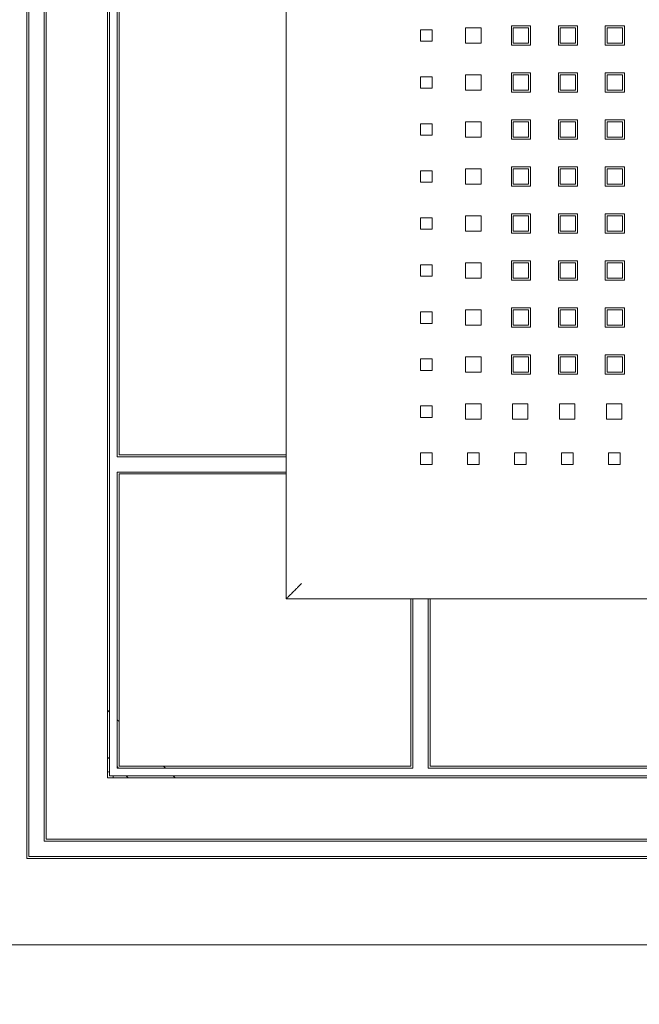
# Model space of a CAD drawing. Header units: millimetres. Extents: x -5941 to 19721, y -9230 to 6433.
# Tile 95 of 204: x 5840 to 5856, y -3952 to -3926. Entities that reach past the tile are written whole.
import ezdxf

# ---------------------------------------------------------------- set-up
doc = ezdxf.new("R2010")
doc.units = ezdxf.units.MM
doc.layers.add('A_wymiary', color=55, linetype='Continuous')
doc.layers.add('GL-urzadzenia', color=6, linetype='Continuous', lineweight=20)
doc.styles.add('ARIAL', font='arial.ttf', dxfattribs={"width": 0.8})
doc.dimstyles.new('100', dxfattribs={"dimscale": 100, "dimtxt": 0.18, "dimasz": 0.013, "dimexe": 0.2, "dimexo": 0, "dimgap": 0.06, "dimtad": 1, "dimdec": 1, "dimrnd": 0.5, "dimzin": 12, "dimdsep": 46, "dimtxsty": 'ARIAL', "dimblk": 'wymiar', "dimcen": 0, "dimdle": 0.2, "dimse1": 1, "dimse2": 1, "dimclrd": 256, "dimclre": 40, "dimclrt": 3, "dimaunit": 1, "dimadec": 0, "dimazin": 0, "dimtfac": 0.4, "dimtdec": 1, "dimtix": 1, "dimtmove": 2, "dimatfit": 3, "dimldrblk": 'wymiar', "dimfxl": 0, "dimtvp": 0.88, "dimtolj": 1, "dimtzin": 12, "dimarcsym": 0})

# ---------------------------------------------------------------- blocks, each defined once
blk = doc.blocks.new('wymiar')
at = {"color": 0, "ltscale": 100}
blk.add_line((0, -6.5), (0, 6.5), dxfattribs=at)
at = {"color": 0, "ltscale": 100, "const_width": 0.5}
blk.add_lwpolyline([(-3.25, -3.25), (3.25, 3.25)], dxfattribs=at)
blk = doc.blocks.new('*D112')
at = {"layer": 'A_wymiary', "lineweight": -2}
blk.add_line((5653.332, -4018.439), (6106.732, -4018.439), dxfattribs=at)
at = {"layer": 'Defpoints', "color": 0}
for p in [(5652.032, -3935.053), (6108.032, -3935.053), (6108.032, -4018.439)]:
    blk.add_point(p, dxfattribs=at)
at = {"layer": 'A_wymiary', "lineweight": -2, "xscale": 1.3, "yscale": 1.3, "zscale": 1.3, "rotation": 180}
blk.add_blockref('wymiar', (5652.032, -4018.439), dxfattribs=at)
at = {"layer": 'A_wymiary', "lineweight": -2, "xscale": 1.3, "yscale": 1.3, "zscale": 1.3}
blk.add_blockref('wymiar', (6108.032, -4018.439), dxfattribs=at)
at = {"layer": 'A_wymiary', "color": 3, "insert": (5880.032, -4003.249), "char_height": 18, "attachment_point": 5, "style": 'ARIAL'}
blk.add_mtext('\\A1;456', dxfattribs=at)
blk = doc.blocks.new('RSen_55_ME_FB_indoor unit - vrv - cassette-wall-floor_daikin - fxza50a2veb - fully flat cassette - fully flat decoration panel_daikin_lxwxh 620x620x306 mm-5003518-bottom')
at = {"lineweight": 18}
for start, end in [(70.3657, 90), (0.0789, 19.719)]:
    blk.add_arc((-266.5, -266.5), 1.5, start, end, dxfattribs=at)
blk = doc.blocks.new('RSen_55_ME_FB_SOg - fxza50a2veb - fully flat decoration panel - SH_daikin_tbq - standard-4997338-bottom')
at = {"lineweight": 18}
for p, q in [((-287.5, 287.5), (-287.5, -287.5)), ((-287, 287), (-287, -287)), ((-283, -283), (-283, 283)), ((-282.5, -282.5), (-282.5, 282.5)), ((-266.5, -266.5), (-266.5, 266.5)), ((-266, 266), (-266, -266)), ((-220, 220), (-220, -220)), ((-220, -220), (-220, 220)), ((-264, -183), (-264, 183)), ((-263.5, 182.5), (-263.5, -182.5)), ((-173.27, -75.43), (-173.27, -71.43)), ((-173.27, -71.43), (-169.27, -71.43)), ((-169.27, -71.43), (-169.27, -75.43)), ((-161.35, -70.93), (-156.35, -70.93)), ((-161.35, -75.93), (-161.35, -70.93)), ((-156.88, -71.43), (-160.88, -71.43)), ((-160.88, -71.43), (-160.88, -75.43)), ((-156.88, -75.43), (-156.88, -71.43)), ((-156.35, -70.93), (-156.35, -75.93)), ((-149.12, -70.93), (-144.12, -70.93)), ((-149.12, -75.93), (-149.12, -70.93)), ((-144.65, -71.43), (-148.65, -71.43)), ((-148.65, -71.43), (-148.65, -75.43)), ((-144.65, -75.43), (-144.65, -71.43)), ((-144.12, -70.93), (-144.12, -75.93)), ((-136.92, -75.93), (-136.92, -70.93)), ((-136.92, -70.93), (-131.92, -70.93)), ((-132.42, -71.43), (-136.42, -71.43)), ((-136.42, -71.43), (-136.42, -75.43)), ((-132.42, -75.43), (-132.42, -71.43)), ((-131.92, -70.93), (-131.92, -75.93)), ((-185, -74.93), (-185, -71.93)), ((-185, -71.93), (-182, -71.93)), ((-182, -71.93), (-182, -74.93)), ((-182, -74.93), (-185, -74.93)), ((-169.27, -75.43), (-173.27, -75.43)), ((-156.35, -75.93), (-161.35, -75.93)), ((-160.88, -75.43), (-156.88, -75.43)), ((-144.12, -75.93), (-149.12, -75.93)), ((-148.65, -75.43), (-144.65, -75.43)), ((-131.92, -75.93), (-136.92, -75.93)), ((-136.42, -75.43), (-132.42, -75.43)), ((-185, -87.16), (-185, -84.16)), ((-185, -84.16), (-182, -84.16)), ((-182, -84.16), (-182, -87.16)), ((-173.27, -87.66), (-173.27, -83.66)), ((-173.27, -83.66), (-169.27, -83.66)), ((-169.27, -83.66), (-169.27, -87.66)), ((-161.35, -83.16), (-156.35, -83.16)), ((-161.35, -88.16), (-161.35, -83.16)), ((-156.88, -83.66), (-160.88, -83.66)), ((-160.88, -83.66), (-160.88, -87.66)), ((-156.88, -87.66), (-156.88, -83.66)), ((-156.35, -83.16), (-156.35, -88.16)), ((-149.12, -83.16), (-144.12, -83.16)), ((-149.12, -88.16), (-149.12, -83.16)), ((-144.65, -83.66), (-148.65, -83.66)), ((-148.65, -83.66), (-148.65, -87.66)), ((-144.65, -87.66), (-144.65, -83.66)), ((-144.12, -83.16), (-144.12, -88.16)), ((-136.92, -88.16), (-136.92, -83.16)), ((-136.92, -83.16), (-131.92, -83.16)), ((-132.42, -83.66), (-136.42, -83.66)), ((-136.42, -83.66), (-136.42, -87.66)), ((-132.42, -87.66), (-132.42, -83.66)), ((-131.92, -83.16), (-131.92, -88.16)), ((-182, -87.16), (-185, -87.16)), ((-169.27, -87.66), (-173.27, -87.66)), ((-156.35, -88.16), (-161.35, -88.16)), ((-160.88, -87.66), (-156.88, -87.66)), ((-144.12, -88.16), (-149.12, -88.16)), ((-148.65, -87.66), (-144.65, -87.66)), ((-131.92, -88.16), (-136.92, -88.16)), ((-136.42, -87.66), (-132.42, -87.66)), ((-185, -99.39), (-185, -96.39)), ((-185, -96.39), (-182, -96.39)), ((-182, -96.39), (-182, -99.39)), ((-173.27, -99.89), (-173.27, -95.89)), ((-173.27, -95.89), (-169.27, -95.89)), ((-169.27, -95.89), (-169.27, -99.89)), ((-161.35, -95.39), (-156.35, -95.39)), ((-161.35, -100.39), (-161.35, -95.39)), ((-156.88, -95.89), (-160.88, -95.89)), ((-160.88, -95.89), (-160.88, -99.89)), ((-156.88, -99.89), (-156.88, -95.89)), ((-156.35, -95.39), (-156.35, -100.39)), ((-149.12, -95.39), (-144.12, -95.39)), ((-149.12, -100.39), (-149.12, -95.39)), ((-144.65, -95.89), (-148.65, -95.89)), ((-148.65, -95.89), (-148.65, -99.89)), ((-144.65, -99.89), (-144.65, -95.89)), ((-144.12, -95.39), (-144.12, -100.39)), ((-136.92, -100.39), (-136.92, -95.39)), ((-136.92, -95.39), (-131.92, -95.39)), ((-132.42, -95.89), (-136.42, -95.89)), ((-136.42, -95.89), (-136.42, -99.89)), ((-132.42, -99.89), (-132.42, -95.89)), ((-131.92, -95.39), (-131.92, -100.39)), ((-182, -99.39), (-185, -99.39)), ((-169.27, -99.89), (-173.27, -99.89)), ((-160.88, -99.89), (-156.88, -99.89)), ((-148.65, -99.89), (-144.65, -99.89)), ((-136.42, -99.89), (-132.42, -99.89)), ((-156.35, -100.39), (-161.35, -100.39)), ((-144.12, -100.39), (-149.12, -100.39)), ((-131.92, -100.39), (-136.92, -100.39)), ((-185, -111.62), (-185, -108.62)), ((-185, -108.62), (-182, -108.62)), ((-182, -108.62), (-182, -111.62)), ((-173.27, -112.12), (-173.27, -108.12)), ((-173.27, -108.12), (-169.27, -108.12)), ((-169.27, -108.12), (-169.27, -112.12)), ((-161.35, -107.62), (-156.35, -107.62)), ((-161.35, -112.62), (-161.35, -107.62)), ((-156.88, -108.12), (-160.88, -108.12)), ((-160.88, -108.12), (-160.88, -112.12)), ((-156.88, -112.12), (-156.88, -108.12)), ((-156.35, -107.62), (-156.35, -112.62)), ((-149.12, -107.62), (-144.12, -107.62)), ((-149.12, -112.62), (-149.12, -107.62)), ((-144.65, -108.12), (-148.65, -108.12)), ((-148.65, -108.12), (-148.65, -112.12)), ((-144.65, -112.12), (-144.65, -108.12)), ((-144.12, -107.62), (-144.12, -112.62)), ((-136.92, -112.62), (-136.92, -107.62)), ((-136.92, -107.62), (-131.92, -107.62)), ((-132.42, -108.12), (-136.42, -108.12)), ((-136.42, -108.12), (-136.42, -112.12)), ((-132.42, -112.12), (-132.42, -108.12)), ((-131.92, -107.62), (-131.92, -112.62)), ((-182, -111.62), (-185, -111.62)), ((-169.27, -112.12), (-173.27, -112.12)), ((-156.35, -112.62), (-161.35, -112.62)), ((-160.88, -112.12), (-156.88, -112.12)), ((-144.12, -112.62), (-149.12, -112.62)), ((-148.65, -112.12), (-144.65, -112.12)), ((-131.92, -112.62), (-136.92, -112.62)), ((-136.42, -112.12), (-132.42, -112.12)), ((-173.27, -124.35), (-173.27, -120.35)), ((-173.27, -120.35), (-169.27, -120.35)), ((-169.27, -120.35), (-169.27, -124.35)), ((-161.35, -119.85), (-156.35, -119.85)), ((-161.35, -124.85), (-161.35, -119.85)), ((-156.88, -120.35), (-160.88, -120.35)), ((-160.88, -120.35), (-160.88, -124.35)), ((-156.88, -124.35), (-156.88, -120.35)), ((-156.35, -119.85), (-156.35, -124.85)), ((-149.12, -119.85), (-144.12, -119.85)), ((-149.12, -124.85), (-149.12, -119.85)), ((-144.65, -120.35), (-148.65, -120.35)), ((-148.65, -120.35), (-148.65, -124.35)), ((-144.65, -124.35), (-144.65, -120.35)), ((-144.12, -119.85), (-144.12, -124.85)), ((-136.92, -124.85), (-136.92, -119.85)), ((-136.92, -119.85), (-131.92, -119.85)), ((-132.42, -120.35), (-136.42, -120.35)), ((-136.42, -120.35), (-136.42, -124.35)), ((-132.42, -124.35), (-132.42, -120.35)), ((-131.92, -119.85), (-131.92, -124.85)), ((-185, -123.85), (-185, -120.85)), ((-185, -120.85), (-182, -120.85)), ((-182, -120.85), (-182, -123.85)), ((-182, -123.85), (-185, -123.85)), ((-169.27, -124.35), (-173.27, -124.35)), ((-156.35, -124.85), (-161.35, -124.85)), ((-160.88, -124.35), (-156.88, -124.35)), ((-144.12, -124.85), (-149.12, -124.85)), ((-148.65, -124.35), (-144.65, -124.35)), ((-131.92, -124.85), (-136.92, -124.85)), ((-136.42, -124.35), (-132.42, -124.35)), ((-185, -136.08), (-185, -133.08)), ((-185, -133.08), (-182, -133.08)), ((-182, -133.08), (-182, -136.08)), ((-173.27, -136.58), (-173.27, -132.58)), ((-173.27, -132.58), (-169.27, -132.58)), ((-169.27, -132.58), (-169.27, -136.58)), ((-161.35, -132.08), (-156.35, -132.08)), ((-161.35, -137.08), (-161.35, -132.08)), ((-156.88, -132.58), (-160.88, -132.58)), ((-160.88, -132.58), (-160.88, -136.58)), ((-156.88, -136.58), (-156.88, -132.58)), ((-156.35, -132.08), (-156.35, -137.08)), ((-149.12, -132.08), (-144.12, -132.08)), ((-149.12, -137.08), (-149.12, -132.08)), ((-144.65, -132.58), (-148.65, -132.58)), ((-148.65, -132.58), (-148.65, -136.58)), ((-144.65, -136.58), (-144.65, -132.58)), ((-144.12, -132.08), (-144.12, -137.08)), ((-136.92, -137.08), (-136.92, -132.08)), ((-136.92, -132.08), (-131.92, -132.08)), ((-132.42, -132.58), (-136.42, -132.58)), ((-136.42, -132.58), (-136.42, -136.58)), ((-132.42, -136.58), (-132.42, -132.58)), ((-131.92, -132.08), (-131.92, -137.08)), ((-182, -136.08), (-185, -136.08)), ((-169.27, -136.58), (-173.27, -136.58)), ((-156.35, -137.08), (-161.35, -137.08)), ((-160.88, -136.58), (-156.88, -136.58)), ((-144.12, -137.08), (-149.12, -137.08)), ((-148.65, -136.58), (-144.65, -136.58)), ((-131.92, -137.08), (-136.92, -137.08)), ((-136.42, -136.58), (-132.42, -136.58)), ((-185, -148.31), (-185, -145.31)), ((-185, -145.31), (-182, -145.31)), ((-182, -145.31), (-182, -148.31)), ((-173.27, -148.81), (-173.27, -144.81)), ((-173.27, -144.81), (-169.27, -144.81)), ((-169.27, -144.81), (-169.27, -148.81)), ((-161.35, -144.31), (-156.35, -144.31)), ((-161.35, -149.31), (-161.35, -144.31)), ((-156.88, -144.81), (-160.88, -144.81)), ((-160.88, -144.81), (-160.88, -148.81)), ((-156.88, -148.81), (-156.88, -144.81)), ((-156.35, -144.31), (-156.35, -149.31)), ((-149.12, -144.31), (-144.12, -144.31)), ((-149.12, -149.31), (-149.12, -144.31)), ((-144.65, -144.81), (-148.65, -144.81)), ((-148.65, -144.81), (-148.65, -148.81)), ((-144.65, -148.81), (-144.65, -144.81)), ((-144.12, -144.31), (-144.12, -149.31)), ((-136.92, -149.31), (-136.92, -144.31)), ((-136.92, -144.31), (-131.92, -144.31)), ((-132.42, -144.81), (-136.42, -144.81)), ((-136.42, -144.81), (-136.42, -148.81)), ((-132.42, -148.81), (-132.42, -144.81)), ((-131.92, -144.31), (-131.92, -149.31)), ((-182, -148.31), (-185, -148.31)), ((-169.27, -148.81), (-173.27, -148.81)), ((-156.35, -149.31), (-161.35, -149.31)), ((-160.88, -148.81), (-156.88, -148.81)), ((-144.12, -149.31), (-149.12, -149.31)), ((-148.65, -148.81), (-144.65, -148.81)), ((-131.92, -149.31), (-136.92, -149.31)), ((-136.42, -148.81), (-132.42, -148.81)), ((-185, -160.54), (-185, -157.54)), ((-185, -157.54), (-182, -157.54)), ((-182, -157.54), (-182, -160.54)), ((-173.27, -161.04), (-173.27, -157.04)), ((-173.27, -157.04), (-169.27, -157.04)), ((-169.27, -157.04), (-169.27, -161.04)), ((-161.35, -156.54), (-156.35, -156.54)), ((-161.35, -161.54), (-161.35, -156.54)), ((-156.88, -157.04), (-160.88, -157.04)), ((-160.88, -157.04), (-160.88, -161.04)), ((-156.88, -161.04), (-156.88, -157.04)), ((-156.35, -156.54), (-156.35, -161.54)), ((-149.12, -156.54), (-144.12, -156.54)), ((-149.12, -161.54), (-149.12, -156.54)), ((-144.65, -157.04), (-148.65, -157.04)), ((-148.65, -157.04), (-148.65, -161.04)), ((-144.65, -161.04), (-144.65, -157.04)), ((-144.12, -156.54), (-144.12, -161.54)), ((-136.92, -161.54), (-136.92, -156.54)), ((-136.92, -156.54), (-131.92, -156.54)), ((-132.42, -157.04), (-136.42, -157.04)), ((-136.42, -157.04), (-136.42, -161.04)), ((-132.42, -161.04), (-132.42, -157.04)), ((-131.92, -156.54), (-131.92, -161.54)), ((-182, -160.54), (-185, -160.54)), ((-169.27, -161.04), (-173.27, -161.04)), ((-160.88, -161.04), (-156.88, -161.04)), ((-148.65, -161.04), (-144.65, -161.04)), ((-136.42, -161.04), (-132.42, -161.04)), ((-156.35, -161.54), (-161.35, -161.54)), ((-144.12, -161.54), (-149.12, -161.54)), ((-131.92, -161.54), (-136.92, -161.54)), ((-185, -172.77), (-185, -169.77)), ((-185, -169.77), (-182, -169.77)), ((-182, -169.77), (-182, -172.77)), ((-173.27, -173.27), (-173.27, -169.27)), ((-173.27, -169.27), (-169.27, -169.27)), ((-169.27, -169.27), (-169.27, -173.27)), ((-161.04, -173.27), (-161.04, -169.27)), ((-161.04, -169.27), (-157.04, -169.27)), ((-157.04, -169.27), (-157.04, -173.27)), ((-148.81, -173.27), (-148.81, -169.27)), ((-148.81, -169.27), (-144.81, -169.27)), ((-144.81, -169.27), (-144.81, -173.27)), ((-136.58, -173.27), (-136.58, -169.27)), ((-136.58, -169.27), (-132.58, -169.27)), ((-132.58, -169.27), (-132.58, -173.27)), ((-182, -172.77), (-185, -172.77)), ((-169.27, -173.27), (-173.27, -173.27)), ((-157.04, -173.27), (-161.04, -173.27)), ((-144.81, -173.27), (-148.81, -173.27)), ((-132.58, -173.27), (-136.58, -173.27)), ((-222.14, -183), (-264, -183)), ((-263.5, -182.5), (-222.14, -182.5)), ((-222.14, -182.5), (-220, -182.5)), ((-220, -183), (-222.14, -183)), ((-185, -185), (-185, -182)), ((-185, -182), (-182, -182)), ((-182, -182), (-182, -185)), ((-172.77, -185), (-172.77, -182)), ((-172.77, -182), (-169.77, -182)), ((-169.77, -182), (-169.77, -185)), ((-160.54, -185), (-160.54, -182)), ((-160.54, -182), (-157.54, -182)), ((-157.54, -182), (-157.54, -185)), ((-148.31, -185), (-148.31, -182)), ((-148.31, -182), (-145.31, -182)), ((-145.31, -182), (-145.31, -185)), ((-136.08, -185), (-136.08, -182)), ((-136.08, -182), (-133.08, -182)), ((-133.08, -182), (-133.08, -185)), ((-182, -185), (-185, -185)), ((-169.77, -185), (-172.77, -185)), ((-157.54, -185), (-160.54, -185)), ((-145.31, -185), (-148.31, -185)), ((-133.08, -185), (-136.08, -185)), ((-264, -264), (-264, -187)), ((-264, -187), (-222.14, -187)), ((-263.5, -187.5), (-263.5, -263.5)), ((-222.14, -187.5), (-263.5, -187.5)), ((-263.5, -187.5), (-263.5, -187.5)), ((-222.14, -187), (-220, -187)), ((-220, -187.5), (-222.14, -187.5)), ((-220, -220), (220, -220)), ((220, -220), (-220, -220)), ((-187.5, -222.14), (-187.5, -220)), ((-187, -220), (-187, -222.14)), ((-183, -222.14), (-183, -220)), ((-182.5, -220), (-182.5, -222.14)), ((-187.5, -263.5), (-187.5, -222.14)), ((-187, -222.14), (-187, -264)), ((-183, -264), (-183, -222.14)), ((-182.5, -222.14), (-182.5, -263.5)), ((-266, -249.43), (-266.5, -248.93)), ((-263.5, -251.93), (-264, -251.43)), ((-266.5, -261.13), (-266, -261.63)), ((-264, -263.63), (-263.63, -264)), ((-263.5, -263.5), (-187.5, -263.5)), ((-251.43, -264), (-251.93, -263.5)), ((-182.5, -263.5), (182.5, -263.5)), ((-266, -266), (266, -266)), ((-187, -264), (-264, -264)), ((-261.63, -266), (-261.28, -266.35)), ((-248.93, -266.5), (-249.43, -266)), ((183, -264), (-183, -264)), ((266.5, -266.5), (-266.5, -266.5)), ((283, -283), (-283, -283)), ((282.5, -282.5), (-282.5, -282.5)), ((-287.5, -287.5), (287.5, -287.5)), ((-287, -287), (287, -287)), ((-300, -310), (300, -310))]:
    blk.add_line(p, q, dxfattribs=at)
blk.add_arc((-263.93, -269), 3.75, 42.0672, 45, dxfattribs=at)
blk.add_open_spline([(-216, -216), (-216.36, -216.35), (-216.87, -216.87), (-217.53, -217.54), (-217.93, -217.93), (-218.22, -218.22), (-218.51, -218.51), (-218.77, -218.77), (-219.01, -219.01), (-219.23, -219.23), (-219.47, -219.47), (-219.71, -219.71), (-219.93, -219.93), (-220, -220), (-220, -220)], degree=3, knots=[0, 0, 0, 0, 0.166667, 0.25, 0.333333, 0.375, 0.416667, 0.5, 0.541667, 0.583333, 0.666667, 0.75, 0.833333, 1, 1, 1, 1], dxfattribs=at)
blk = doc.blocks.new('2658cea6-5bf1-4a8d-8ecb-1a42f1d0a86a')
at = {"lineweight": 18}
for name in ['RSen_55_ME_FB_SOg - fxza50a2veb - fully flat decoration panel - SH_daikin_tbq - standard-4997338-bottom', 'RSen_55_ME_FB_indoor unit - vrv - cassette-wall-floor_daikin - fxza50a2veb - fully flat cassette - fully flat decoration panel_daikin_lxwxh 620x620x306 mm-5003518-bottom']:
    blk.add_blockref(name, (0, 0), dxfattribs=at)
blk = doc.blocks.new('116a95a6-ef70-443d-9a1b-21b416471860')
at = {"layer": 'GL-urzadzenia', "xscale": 0.1, "yscale": 0.1, "zscale": 0.1}
blk.add_blockref('2658cea6-5bf1-4a8d-8ecb-1a42f1d0a86a', (35.05, -31), dxfattribs=at)

msp = doc.modelspace()

# ---------------------------------------------------------------- block references
at = {"layer": 'GL-urzadzenia'}
msp.add_blockref('116a95a6-ef70-443d-9a1b-21b416471860', (5833.982, -3888.085), dxfattribs=at)

# ---------------------------------------------------------------- dimensions: what is measured, and where the dimension line sits
at = {"layer": 'A_wymiary'}
dim = msp.add_linear_dim(base=(6108.032, -4018.439), p1=(5652.032, -3935.053), p2=(6108.032, -3935.053), dimstyle='100', dxfattribs=at)
dim.commit()
dim.dimension.update_dxf_attribs({"geometry": '*D112', "text_midpoint": (5880.032, -4003.249)})

doc.saveas('drawing.dxf')
